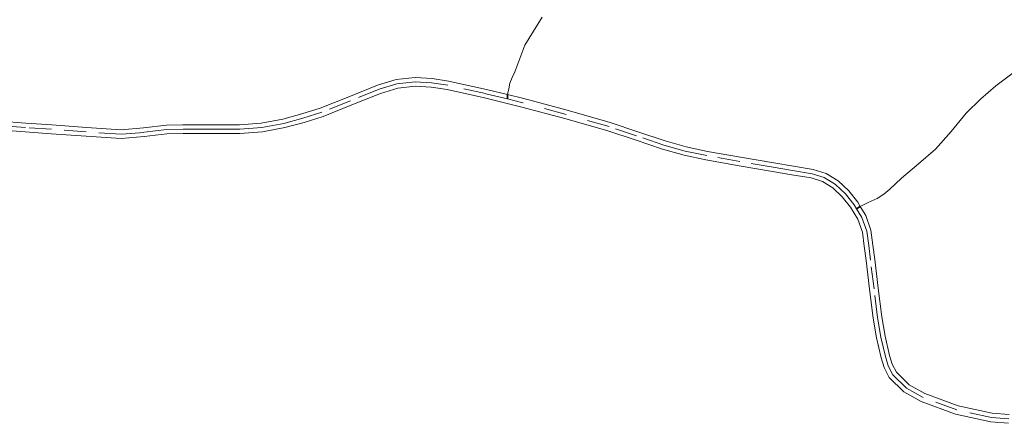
# Model space of a CAD drawing. Header units: metres. Extents: x 407555 to 411072, y 4571682 to 4574038.
# Tile 43 of 67: x 408902 to 409123, y 4573305 to 4573396. Entities that reach past the tile are written whole.
import ezdxf

# ---------------------------------------------------------------- set-up
doc = ezdxf.new("R2010")
doc.units = ezdxf.units.M
doc.header["$MEASUREMENT"] = 0
doc.linetypes.add('bt5mv20_nopinta', pattern=[10, 5, -5])
for name, color, linetype, lineweight in [('FLU01_LN', 7, 'Continuous', 15), ('FLU04_LN', 7, 'Continuous', 15), ('VIA16_LN', 7, 'Continuous', 15), ('VIA19_LN', 7, 'Continuous', 15)]:
    doc.layers.add(name, color=color, linetype=linetype, lineweight=lineweight)

msp = doc.modelspace()

# ---------------------------------------------------------------- linework, layer by layer
at = {"layer": 'FLU01_LN', "color": 150, "linetype": 'Continuous', "lineweight": 15}
for points in [[(409019.23, 4573396.43, 400.07), (409017.31, 4573393.26, 399.24), (409015.29, 4573390.11, 398.46), (409014.19, 4573387.11, 397.42), (409013.09, 4573384.1, 396.36), (409012.46, 4573382.86, 396.04), (409011.95, 4573381.56, 395.91), (409011.71, 4573380.29, 395.93), (409011.46, 4573379.01, 395.94)], [(409155.07, 4573397.55, 410.12), (409151.83, 4573394.63, 409.28), (409147.89, 4573392.48, 408.6), (409143.35, 4573390.71, 408.07), (409138.76, 4573389.18, 407.55), (409134.71, 4573388.13, 407.06), (409130.69, 4573386.97, 406.53), (409125.68, 4573384.38, 405.64), (409121.15, 4573380.96, 404.74), (409117.73, 4573377.96, 404.12), (409114.51, 4573374.79, 403.49), (409111.1, 4573370.71, 402.73), (409107.58, 4573366.76, 401.97), (409103.78, 4573363.44, 401.23), (409099.94, 4573360.22, 400.46), (409097.36, 4573357.7, 399.13), (409095.98, 4573356.62, 399.03), (409094.51, 4573355.63, 398.93), (409092.47, 4573354.73, 398.79), (409090.68, 4573353.87, 398.67)]]:
    msp.add_polyline3d(points, dxfattribs=at)
at = {"layer": 'FLU04_LN', "color": 202, "linetype": 'bt5mv20_nopinta', "lineweight": 35}
for points in [[(409011.46, 4573379.01, 395.94), (409011.41, 4573378.01, 395.95)], [(409090.68, 4573353.87, 398.67), (409089.86, 4573353.33, 398.67)]]:
    msp.add_polyline3d(points, dxfattribs=at)
at = {"layer": 'VIA16_LN', "color": 42, "linetype": 'bt5mv20_nopinta', "lineweight": 15}
for points in [[(409095.32, 4573324.47, 400.62), (409094.55, 4573328.89, 400.35), (409093.78, 4573335.33, 399.75), (409092.99, 4573341.78, 399.23), (409092.58, 4573345.03, 399.09), (409092.13, 4573348.29, 398.96), (409091.06, 4573351.38, 398.78), (409089.86, 4573353.33, 398.67), (409089.3, 4573354.23, 398.62), (409087.37, 4573356.68, 398.5), (409085.11, 4573358.79, 398.38), (409082.6, 4573360.32, 398.24), (409079.9, 4573361.21, 398.1), (409075.5, 4573361.94, 397.88), (409071.11, 4573362.67, 397.69), (409063.64, 4573363.97, 397.47), (409056.18, 4573365.28, 397.27), (409051.33, 4573366.3, 397.06), (409046.57, 4573367.66, 396.87), (409040.41, 4573369.73, 396.71), (409034.24, 4573371.79, 396.55), (409024.58, 4573374.56, 396.31), (409014.87, 4573377.16, 396.06), (409011.41, 4573378.01, 395.95), (409006.47, 4573379.23, 395.79), (408998.02, 4573381.09, 395.55), (408994.37, 4573381.65, 395.56), (408990.72, 4573381.86, 395.53), (408986.59, 4573381.4, 395.31), (408982.57, 4573380.21, 395.09), (408976.12, 4573377.58, 394.96), (408969.7, 4573375.03, 394.82), (408965.47, 4573373.7, 394.73), (408961.18, 4573372.53, 394.63), (408956.24, 4573371.6, 394.49), (408951.26, 4573371.22, 394.37), (408946.74, 4573371.24, 394.33), (408942.22, 4573371.25, 394.28), (408938.53, 4573371.24, 394.15), (408934.85, 4573371.17, 393.98), (408929.73, 4573370.51, 393.72), (408924.61, 4573370.07, 393.46), (408916.8, 4573370.63, 393.15), (408908.98, 4573371.19, 392.93), (408903.13, 4573371.61, 392.81), (408897.28, 4573372.04, 392.69)], [(409124.04, 4573306.05, 401.84), (409120.17, 4573306.39, 401.81), (409112.39, 4573308.07, 401.69), (409104.82, 4573310.86, 401.56), (409101.08, 4573312.96, 401.49), (409098, 4573315.96, 401.27), (409096.98, 4573317.97, 401.07), (409096.33, 4573320.08, 400.86), (409095.32, 4573324.47, 400.62)]]:
    msp.add_polyline3d(points, dxfattribs=at)
at = {"layer": 'VIA19_LN', "color": 7, "linetype": 'Continuous', "lineweight": 15}
for points in [[(409124.12, 4573307.03, 401.84), (409120.32, 4573307.36, 401.81), (409112.66, 4573309.01, 401.69), (409105.23, 4573311.75, 401.56), (409101.67, 4573313.75, 401.49), (409098.8, 4573316.55, 401.27), (409097.89, 4573318.34, 401.07), (409097.28, 4573320.33, 400.86), (409096.28, 4573324.67, 400.62), (409095.52, 4573329.03, 400.35), (409094.75, 4573335.45, 399.75), (409093.96, 4573341.9, 399.23), (409093.55, 4573345.16, 399.09), (409093.09, 4573348.52, 398.96), (409091.95, 4573351.8, 398.78), (409090.68, 4573353.87, 398.67), (409090.11, 4573354.79, 398.62), (409088.1, 4573357.34, 398.5), (409085.71, 4573359.57, 398.38), (409083.02, 4573361.22, 398.24), (409080.13, 4573362.17, 398.1), (409075.67, 4573362.91, 397.88), (409071.27, 4573363.64, 397.69), (409063.81, 4573364.93, 397.47), (409056.37, 4573366.24, 397.27), (409051.57, 4573367.25, 397.06), (409046.86, 4573368.6, 396.87), (409040.72, 4573370.66, 396.71), (409034.53, 4573372.73, 396.55), (409024.84, 4573375.51, 396.31), (409015.11, 4573378.11, 396.06), (409011.46, 4573379.01, 395.94), (409006.69, 4573380.18, 395.79), (408998.2, 4573382.05, 395.55), (408994.48, 4573382.63, 395.56), (408990.69, 4573382.84, 395.53), (408986.39, 4573382.37, 395.31), (408982.24, 4573381.14, 395.09), (408975.75, 4573378.49, 394.96), (408969.37, 4573375.95, 394.82), (408965.19, 4573374.64, 394.73), (408960.96, 4573373.49, 394.63), (408956.11, 4573372.57, 394.49), (408951.22, 4573372.2, 394.37), (408946.74, 4573372.22, 394.33), (408942.22, 4573372.23, 394.28), (408938.52, 4573372.22, 394.15), (408934.78, 4573372.15, 393.98), (408929.62, 4573371.49, 393.72), (408924.6, 4573371.05, 393.46), (408916.87, 4573371.61, 393.15), (408909.05, 4573372.17, 392.93), (408903.2, 4573372.59, 392.81), (408897.41, 4573373.01, 392.69)], [(409104.41, 4573309.97, 401.56), (409100.49, 4573312.17, 401.49), (409097.2, 4573315.37, 401.27), (409096.06, 4573317.6, 401.07), (409095.38, 4573319.83, 400.86), (409094.36, 4573324.28, 400.62), (409093.58, 4573328.75, 400.35), (409092.8, 4573335.21, 399.75), (409092.02, 4573341.66, 399.23), (409091.6, 4573344.91, 399.09), (409091.17, 4573348.06, 398.96), (409090.17, 4573350.95, 398.78), (409088.49, 4573353.67, 398.62), (409086.65, 4573356.01, 398.5), (409084.51, 4573358.01, 398.38), (409082.19, 4573359.43, 398.24), (409079.67, 4573360.25, 398.1), (409075.34, 4573360.97, 397.88), (409070.95, 4573361.7, 397.69), (409063.48, 4573363, 397.47), (409055.99, 4573364.32, 397.27), (409051.09, 4573365.35, 397.06), (409046.28, 4573366.72, 396.87), (409040.09, 4573368.8, 396.71), (409033.95, 4573370.85, 396.55), (409024.32, 4573373.62, 396.31), (409014.63, 4573376.21, 396.06), (409006.25, 4573378.27, 395.79), (408997.84, 4573380.13, 395.55), (408994.27, 4573380.67, 395.56), (408990.75, 4573380.88, 395.53), (408986.78, 4573380.44, 395.31), (408982.9, 4573379.28, 395.09), (408976.48, 4573376.67, 394.96), (408970.03, 4573374.11, 394.82), (408965.74, 4573372.76, 394.73), (408961.4, 4573371.57, 394.63), (408956.37, 4573370.63, 394.49), (408951.3, 4573370.24, 394.37), (408946.74, 4573370.25, 394.33), (408942.22, 4573370.27, 394.28), (408938.54, 4573370.26, 394.15), (408934.92, 4573370.19, 393.98), (408929.83, 4573369.54, 393.72), (408924.62, 4573369.09, 393.46), (408916.73, 4573369.65, 393.15), (408908.91, 4573370.21, 392.93), (408903.06, 4573370.64, 392.81), (408897.15, 4573371.07, 392.69)], [(409123.97, 4573305.07, 401.84), (409120.02, 4573305.42, 401.81), (409112.11, 4573307.12, 401.69), (409104.41, 4573309.97, 401.56)]]:
    msp.add_polyline3d(points, dxfattribs=at)

doc.saveas('drawing.dxf')
